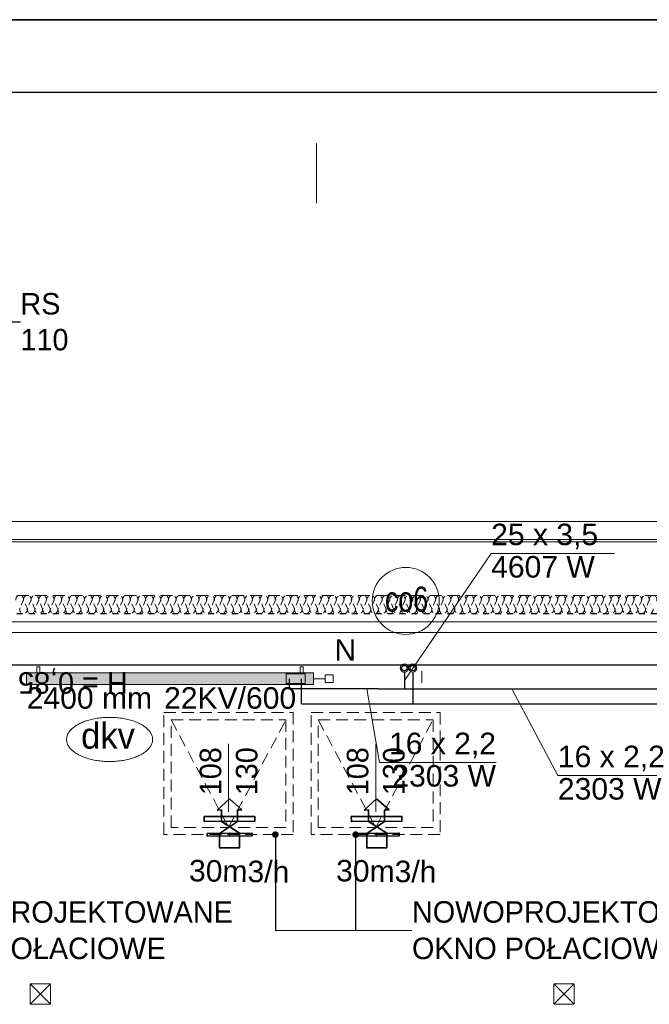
# Model space of a CAD drawing. Header units: millimetres. Extents: x -17429 to 155243, y -2908 to 188569.
# Tile 105 of 113: x 15258 to 20522, y 139826 to 148063. Entities that reach past the tile are written whole.
import ezdxf
from ezdxf.lldxf.tags import DXFTag

# ---------------------------------------------------------------- set-up
doc = ezdxf.new("R2010")
doc.units = ezdxf.units.MM
doc.header["$MEASUREMENT"] = 0
for name, pattern in [('Hidden Line', [100, 50, -50]), ('Hidden Line copy', [80, 40, -40]), ('Krawędzie ukryte', [150, 100, -50]), ('PHANTOM', [2.5, 1.25, -0.25, 0.25, -0.25, 0.25, -0.25])]:
    doc.linetypes.add(name, pattern=pattern)
doc.layers.get('0').update_dxf_attribs({"lineweight": 5})
for name, color, linetype in [('#opisy', 7, 'Continuous'), ('#podkład', 252, 'Continuous'), ('_TABELA', 7, 'Continuous'), ('Arch ocieplenie', 252, 'Continuous'), ('IS_Armatura_podłączeniowa_grz._dolnozas.', 255, 'SOLID'), ('IS_Armatura_Therm', 7, 'SOLID'), ('IS_Grafika', 7, 'SOLID'), ('IS_Grzejniki_Plan_rzut', 7, 'SOLID'), ('IS_Opisy_działek_Therm', 7, 'SOLID'), ('IS_Powrót', 5, 'DASH'), ('IS_Text_Armatury_Therm', 7, 'Continuous'), ('IS_Text_Odbiornikow_Therm', 7, 'Continuous'), ('IS_Zasilanie', 1, 'SOLID')]:
    doc.layers.add(name, color=color, linetype=linetype)
for name, color, linetype, lineweight in [('#piony', 7, 'Continuous', 5), ('Arch opisy_Nr_Pióra__21', 252, 'Continuous', 13), ('ARCH TABELA_Nr_Pióra__21', 7, 'Continuous', 13), ('FLUID-EXR.309', 6, 'Continuous', 35), ('INWENT DACH_Nr_Pióra__21', 7, 'Continuous', 13), ('INWENT KONST. DREWNIANA_Nr_Pióra__21', 7, 'Continuous', 13), ('INWENT OPISY_Nr_Pióra__21', 252, 'Continuous', 13), ('INWENT. OKNA_Nr_Pióra__21', 7, 'Continuous', 13), ('INWENT.ŚCIANY_Nr_Pióra__1', 252, 'Continuous', 25)]:
    doc.layers.add(name, color=color, linetype=linetype, lineweight=lineweight)
doc.layers.add('arch izolacje_Nr_Pióra__3', color=7, linetype='Continuous', lineweight=13, true_color=0xff6600)
doc.layers.add('Arch ocieplenie_Nr_Pióra__22', color=7, linetype='Continuous', lineweight=9, true_color=0x7f7f7f)
doc.styles.add('ARIAL', font='arial.ttf', dxfattribs={"width": 0.75})
doc.styles.add('GENERATED_STYLE_2', font='txt')
doc.styles.add('GENERATED_STYLE_4', font='txt')
doc.styles.add('MtXpl_Arial', font='txt', dxfattribs={"height": 0.2})
doc.styles.get("Standard").update_dxf_attribs({"font": 'arial.ttf', "bigfont": 'BIGFONT.SHX'})
tags = doc.linetypes.add('DASH', pattern=[15, 10, -5]).pattern_tags.tags
tags[6:7] = [DXFTag(74, 4), DXFTag(75, 0), DXFTag(340, '0'), DXFTag(46, 0.0), DXFTag(50, 0.0), DXFTag(44, 0.0), DXFTag(45, 0.0)]
tags[4:5] = [DXFTag(74, 4), DXFTag(75, 0), DXFTag(340, '0'), DXFTag(46, 0.0), DXFTag(50, 0.0), DXFTag(44, 0.0), DXFTag(45, 0.0)]
tags = doc.linetypes.add('SOLID', pattern=[10, 10, 0]).pattern_tags.tags
tags[6:7] = [DXFTag(74, 4), DXFTag(75, 0), DXFTag(340, '0'), DXFTag(46, 0.0), DXFTag(50, 0.0), DXFTag(44, 0.0), DXFTag(45, 0.0)]
tags[4:5] = [DXFTag(74, 4), DXFTag(75, 0), DXFTag(340, '0'), DXFTag(46, 0.0), DXFTag(50, 0.0), DXFTag(44, 0.0), DXFTag(45, 0.0)]
doc.dimstyles.new('GENERATED_STYLE__6', dxfattribs={"dimtxt": 0.18, "dimasz": 109.44, "dimexe": 0.18, "dimexo": 0.0625, "dimgap": 0.09, "dimtad": 0, "dimtih": 1, "dimtoh": 1, "dimdec": 4, "dimzin": 0, "dimdsep": 46, "dimcen": 0.09, "dimadec": 0, "dimazin": 0, "dimtfac": 1, "dimtdec": 4, "dimtmove": 0, "dimatfit": 3, "dimldrblk": 'ARROWHEAD_11', "dimfxl": 1, "dimtolj": 1, "dimtzin": 0, "dimarcsym": 0})

# ---------------------------------------------------------------- blocks, each defined once
blk = doc.blocks.new('Izolacja cieplna 14_130', base_point=(32134.1, 143095.9))
at = {"layer": 'Arch ocieplenie_Nr_Pióra__22', "linetype": 'Hidden Line copy'}
for p, q in [((15287.2, 143201.1), (15260.7, 143140.5)), ((15319.1, 143140.5), (15292.6, 143201.1)), ((15351, 143201.1), (15324.5, 143140.5)), ((15382.9, 143140.5), (15356.4, 143201.1)), ((15414.8, 143201.1), (15388.3, 143140.5)), ((15446.7, 143140.5), (15420.2, 143201.1)), ((15478.6, 143201.1), (15452.1, 143140.5)), ((15510.5, 143140.5), (15484, 143201.1)), ((15542.4, 143201.1), (15515.9, 143140.5)), ((15574.3, 143140.5), (15547.8, 143201.1)), ((15606.2, 143201.1), (15579.7, 143140.5)), ((15638.1, 143140.5), (15611.6, 143201.1)), ((15670, 143201.1), (15643.5, 143140.5)), ((15701.9, 143140.5), (15675.4, 143201.1)), ((15733.8, 143201.1), (15707.3, 143140.5)), ((15765.7, 143140.5), (15739.2, 143201.1)), ((15797.6, 143201.1), (15771.1, 143140.5)), ((15829.6, 143140.5), (15803, 143201.1)), ((15861.5, 143201.1), (15834.9, 143140.5)), ((15893.4, 143140.5), (15866.8, 143201.1)), ((15925.3, 143201.1), (15898.7, 143140.5)), ((15957.2, 143140.5), (15930.6, 143201.1)), ((15989.1, 143201.1), (15962.5, 143140.5)), ((16021, 143140.5), (15994.4, 143201.1)), ((16052.9, 143201.1), (16026.3, 143140.5)), ((16084.8, 143140.5), (16058.2, 143201.1)), ((16116.7, 143201.1), (16090.1, 143140.5)), ((16148.6, 143140.5), (16122, 143201.1)), ((16180.5, 143201.1), (16153.9, 143140.5)), ((16212.4, 143140.5), (16185.8, 143201.1)), ((16244.3, 143201.1), (16217.7, 143140.5)), ((16276.2, 143140.5), (16249.6, 143201.1)), ((16308.1, 143201.1), (16281.5, 143140.5)), ((16340, 143140.5), (16313.4, 143201.1)), ((16371.9, 143201.1), (16345.3, 143140.5)), ((16403.8, 143140.5), (16377.2, 143201.1)), ((16435.7, 143201.1), (16409.1, 143140.5)), ((16467.6, 143140.5), (16441, 143201.1)), ((16499.5, 143201.1), (16472.9, 143140.5)), ((16531.4, 143140.5), (16504.8, 143201.1)), ((16563.3, 143201.1), (16536.8, 143140.5)), ((16595.2, 143140.5), (16568.7, 143201.1)), ((16627.1, 143201.1), (16600.6, 143140.5)), ((16659, 143140.5), (16632.5, 143201.1)), ((16690.9, 143201.1), (16664.4, 143140.5)), ((16722.8, 143140.5), (16696.3, 143201.1)), ((16754.7, 143201.1), (16728.2, 143140.5)), ((16786.6, 143140.5), (16760.1, 143201.1)), ((16818.5, 143201.1), (16792, 143140.5)), ((16850.4, 143140.5), (16823.9, 143201.1)), ((16882.3, 143201.1), (16855.8, 143140.5)), ((16914.2, 143140.5), (16887.7, 143201.1)), ((16946.1, 143201.1), (16919.6, 143140.5)), ((16978, 143140.5), (16951.5, 143201.1)), ((17009.9, 143201.1), (16983.4, 143140.5)), ((17041.8, 143140.5), (17015.3, 143201.1)), ((17073.7, 143201.1), (17047.2, 143140.5)), ((17105.6, 143140.5), (17079.1, 143201.1)), ((17137.5, 143201.1), (17111, 143140.5)), ((17169.4, 143140.5), (17142.9, 143201.1)), ((17201.3, 143201.1), (17174.8, 143140.5)), ((17233.2, 143140.5), (17206.7, 143201.1)), ((17265.1, 143201.1), (17238.6, 143140.5)), ((17297, 143140.5), (17270.5, 143201.1)), ((17328.9, 143201.1), (17302.4, 143140.5)), ((17360.8, 143140.5), (17334.3, 143201.1)), ((17392.7, 143201.1), (17366.2, 143140.5)), ((17424.6, 143140.5), (17398.1, 143201.1)), ((17456.5, 143201.1), (17430, 143140.5)), ((17488.4, 143140.5), (17461.9, 143201.1)), ((17520.3, 143201.1), (17493.8, 143140.5)), ((17552.3, 143140.5), (17525.7, 143201.1)), ((17584.2, 143201.1), (17557.6, 143140.5)), ((17616.1, 143140.5), (17589.5, 143201.1)), ((17648, 143201.1), (17621.4, 143140.5)), ((17679.9, 143140.5), (17653.3, 143201.1)), ((17711.8, 143201.1), (17685.2, 143140.5)), ((17743.7, 143140.5), (17717.1, 143201.1)), ((17775.6, 143201.1), (17749, 143140.5)), ((17807.5, 143140.5), (17780.9, 143201.1)), ((17839.4, 143201.1), (17812.8, 143140.5)), ((17871.3, 143140.5), (17844.7, 143201.1)), ((17903.2, 143201.1), (17876.6, 143140.5)), ((17935.1, 143140.5), (17908.5, 143201.1)), ((17967, 143201.1), (17940.4, 143140.5)), ((17998.9, 143140.5), (17972.3, 143201.1)), ((18030.8, 143201.1), (18004.2, 143140.5)), ((18062.7, 143140.5), (18036.1, 143201.1)), ((18094.6, 143201.1), (18068, 143140.5)), ((18126.5, 143140.5), (18099.9, 143201.1)), ((18158.4, 143201.1), (18131.8, 143140.5)), ((18190.3, 143140.5), (18163.7, 143201.1)), ((18222.2, 143201.1), (18195.6, 143140.5)), ((18254.1, 143140.5), (18227.5, 143201.1)), ((18286, 143201.1), (18259.4, 143140.5)), ((18317.9, 143140.5), (18291.4, 143201.1)), ((18349.8, 143201.1), (18323.3, 143140.5)), ((18381.7, 143140.5), (18355.2, 143201.1)), ((18413.6, 143201.1), (18387.1, 143140.5)), ((18445.5, 143140.5), (18419, 143201.1)), ((18477.4, 143201.1), (18450.9, 143140.5)), ((18509.3, 143140.5), (18482.8, 143201.1)), ((18541.2, 143201.1), (18514.7, 143140.5)), ((18573.1, 143140.5), (18546.6, 143201.1)), ((18605, 143201.1), (18578.5, 143140.5)), ((18636.9, 143140.5), (18610.4, 143201.1)), ((18668.8, 143201.1), (18642.3, 143140.5)), ((18700.7, 143140.5), (18674.2, 143201.1)), ((18732.6, 143201.1), (18706.1, 143140.5)), ((18764.5, 143140.5), (18738, 143201.1)), ((18796.4, 143201.1), (18769.9, 143140.5)), ((18828.3, 143140.5), (18801.8, 143201.1)), ((18860.2, 143201.1), (18833.7, 143140.5)), ((18892.1, 143140.5), (18865.6, 143201.1)), ((18924, 143201.1), (18897.5, 143140.5)), ((18955.9, 143140.5), (18929.4, 143201.1)), ((18987.8, 143201.1), (18961.3, 143140.5)), ((19019.7, 143140.5), (18993.2, 143201.1)), ((19051.6, 143201.1), (19025.1, 143140.5)), ((19083.5, 143140.5), (19057, 143201.1)), ((19115.4, 143201.1), (19088.9, 143140.5)), ((19147.3, 143140.5), (19120.8, 143201.1)), ((19179.2, 143201.1), (19152.7, 143140.5)), ((19211.1, 143140.5), (19184.6, 143201.1)), ((19243, 143201.1), (19216.5, 143140.5)), ((19274.9, 143140.5), (19248.4, 143201.1)), ((19306.9, 143201.1), (19280.3, 143140.5)), ((19338.8, 143140.5), (19312.2, 143201.1)), ((19370.7, 143201.1), (19344.1, 143140.5)), ((19402.6, 143140.5), (19376, 143201.1)), ((19434.5, 143201.1), (19407.9, 143140.5)), ((19466.4, 143140.5), (19439.8, 143201.1)), ((19498.3, 143201.1), (19471.7, 143140.5)), ((19530.2, 143140.5), (19503.6, 143201.1)), ((19562.1, 143201.1), (19535.5, 143140.5)), ((19594, 143140.5), (19567.4, 143201.1)), ((19625.9, 143201.1), (19599.3, 143140.5)), ((19657.8, 143140.5), (19631.2, 143201.1)), ((19689.7, 143201.1), (19663.1, 143140.5)), ((19721.6, 143140.5), (19695, 143201.1)), ((19753.5, 143201.1), (19726.9, 143140.5)), ((19785.4, 143140.5), (19758.8, 143201.1)), ((19817.3, 143201.1), (19790.7, 143140.5)), ((19849.2, 143140.5), (19822.6, 143201.1)), ((19881.1, 143201.1), (19854.5, 143140.5)), ((19913, 143140.5), (19886.4, 143201.1)), ((19944.9, 143201.1), (19918.3, 143140.5)), ((19976.8, 143140.5), (19950.2, 143201.1)), ((20008.7, 143201.1), (19982.1, 143140.5)), ((20040.6, 143140.5), (20014.1, 143201.1)), ((20072.5, 143201.1), (20046, 143140.5)), ((20104.4, 143140.5), (20077.9, 143201.1)), ((20136.3, 143201.1), (20109.8, 143140.5)), ((20168.2, 143140.5), (20141.7, 143201.1)), ((20200.1, 143201.1), (20173.6, 143140.5)), ((20232, 143140.5), (20205.5, 143201.1)), ((20263.9, 143201.1), (20237.4, 143140.5)), ((20295.8, 143140.5), (20269.3, 143201.1)), ((20327.7, 143201.1), (20301.2, 143140.5)), ((20359.6, 143140.5), (20333.1, 143201.1)), ((20391.5, 143201.1), (20365, 143140.5)), ((20423.4, 143140.5), (20396.9, 143201.1)), ((20455.3, 143201.1), (20428.8, 143140.5)), ((20487.2, 143140.5), (20460.7, 143201.1)), ((20519.1, 143201.1), (20492.6, 143140.5))]:
    blk.add_line(p, q, dxfattribs=at)
for centre, start, end in [((15258, 143213.9), 336.34881, 203.65129), ((15321.8, 143213.9), 336.34881, 203.65129), ((15385.6, 143213.9), 336.34881, 203.65129), ((15449.4, 143213.9), 336.34881, 203.65129), ((15513.2, 143213.9), 336.34881, 203.65129), ((15577, 143213.9), 336.34881, 203.65129), ((15640.8, 143213.9), 336.34881, 203.65129), ((15704.6, 143213.9), 336.34881, 203.65129), ((15768.4, 143213.9), 336.34881, 203.65129), ((15832.2, 143213.9), 336.34881, 203.65129), ((15896, 143213.9), 336.34881, 203.65129), ((15959.8, 143213.9), 336.34881, 203.65129), ((16023.6, 143213.9), 336.34881, 203.65129), ((16087.4, 143213.9), 336.34881, 203.65129), ((16151.2, 143213.9), 336.34881, 203.65129), ((16215.1, 143213.9), 336.34881, 203.65129), ((16278.9, 143213.9), 336.34881, 203.65129), ((16342.7, 143213.9), 336.34881, 203.65129), ((16406.5, 143213.9), 336.34881, 203.65129), ((16470.3, 143213.9), 336.34881, 203.65129), ((16534.1, 143213.9), 336.34881, 203.65129), ((16597.9, 143213.9), 336.34881, 203.65129), ((16661.7, 143213.9), 336.34881, 203.65129), ((16725.5, 143213.9), 336.34881, 203.65129), ((16789.3, 143213.9), 336.34881, 203.65129), ((16853.1, 143213.9), 336.34881, 203.65129), ((16916.9, 143213.9), 336.34881, 203.65129), ((16980.7, 143213.9), 336.34881, 203.65129), ((17044.5, 143213.9), 336.34881, 203.65129), ((17108.3, 143213.9), 336.34881, 203.65129), ((17172.1, 143213.9), 336.34881, 203.65129), ((17235.9, 143213.9), 336.34881, 203.65129), ((17299.7, 143213.9), 336.34881, 203.65129), ((17363.5, 143213.9), 336.34881, 203.65129), ((17427.3, 143213.9), 336.34881, 203.65129), ((17491.1, 143213.9), 336.34881, 203.65129), ((17554.9, 143213.9), 336.34881, 203.65129), ((17618.7, 143213.9), 336.34881, 203.65129), ((17682.5, 143213.9), 336.34881, 203.65129), ((17746.3, 143213.9), 336.34881, 203.65129), ((17810.1, 143213.9), 336.34881, 203.65129), ((17873.9, 143213.9), 336.34881, 203.65129), ((17937.8, 143213.9), 336.34881, 203.65129), ((18001.6, 143213.9), 336.34881, 203.65129), ((18065.4, 143213.9), 336.34881, 203.65129), ((18129.2, 143213.9), 336.34881, 203.65129), ((18193, 143213.9), 336.34881, 203.65129), ((18256.8, 143213.9), 336.34881, 203.65129), ((18320.6, 143213.9), 336.34881, 203.65129), ((18384.4, 143213.9), 336.34881, 203.65129), ((18448.2, 143213.9), 336.34881, 203.65129), ((18512, 143213.9), 336.34881, 203.65129), ((18575.8, 143213.9), 336.34881, 203.65129), ((18639.6, 143213.9), 336.34881, 203.65129), ((18703.4, 143213.9), 336.34881, 203.65129), ((18767.2, 143213.9), 336.34881, 203.65129), ((18831, 143213.9), 336.34881, 203.65129), ((18894.8, 143213.9), 336.34881, 203.65129), ((18958.6, 143213.9), 336.34881, 203.65129), ((19022.4, 143213.9), 336.34881, 203.65129), ((19086.2, 143213.9), 336.34881, 203.65129), ((19150, 143213.9), 336.34881, 203.65129), ((19213.8, 143213.9), 336.34881, 203.65129), ((19277.6, 143213.9), 336.34881, 203.65129), ((19341.4, 143213.9), 336.34881, 203.65129), ((19405.2, 143213.9), 336.34881, 203.65129), ((19469, 143213.9), 336.34881, 203.65129), ((19532.8, 143213.9), 336.34881, 203.65129), ((19596.6, 143213.9), 336.34881, 203.65129), ((19660.5, 143213.9), 336.34881, 203.65129), ((19724.3, 143213.9), 336.34881, 203.65129), ((19788.1, 143213.9), 336.34881, 203.65129), ((19851.9, 143213.9), 336.34881, 203.65129), ((19915.7, 143213.9), 336.34881, 203.65129), ((19979.5, 143213.9), 336.34881, 203.65129), ((20043.3, 143213.9), 336.34881, 203.65129), ((20107.1, 143213.9), 336.34881, 203.65129), ((20170.9, 143213.9), 336.34881, 203.65129), ((20234.7, 143213.9), 336.34881, 203.65129), ((20298.5, 143213.9), 336.34881, 203.65129), ((20362.3, 143213.9), 336.34881, 203.65129), ((20426.1, 143213.9), 336.34881, 203.65129), ((20489.9, 143213.9), 336.34881, 203.65129), ((20553.7, 143213.9), 336.34881, 203.65129), ((15289.9, 143127.7), 156.34879, 23.65124), ((15353.7, 143127.7), 156.34879, 23.65124), ((15417.5, 143127.7), 156.34879, 23.65124), ((15481.3, 143127.7), 156.34879, 23.65124), ((15545.1, 143127.7), 156.34879, 23.65124), ((15608.9, 143127.7), 156.34879, 23.65124), ((15672.7, 143127.7), 156.34879, 23.65124), ((15736.5, 143127.7), 156.34879, 23.65124), ((15800.3, 143127.7), 156.34879, 23.65124), ((15864.1, 143127.7), 156.34879, 23.65124), ((15927.9, 143127.7), 156.34879, 23.65124), ((15991.7, 143127.7), 156.34879, 23.65124), ((16055.5, 143127.7), 156.34879, 23.65124), ((16119.3, 143127.7), 156.34879, 23.65124), ((16183.2, 143127.7), 156.34879, 23.65124), ((16247, 143127.7), 156.34879, 23.65124), ((16310.8, 143127.7), 156.34879, 23.65124), ((16374.6, 143127.7), 156.34879, 23.65124), ((16438.4, 143127.7), 156.34879, 23.65124), ((16502.2, 143127.7), 156.34879, 23.65124), ((16566, 143127.7), 156.34879, 23.65124), ((16629.8, 143127.7), 156.34879, 23.65124), ((16693.6, 143127.7), 156.34879, 23.65124), ((16757.4, 143127.7), 156.34879, 23.65124), ((16821.2, 143127.7), 156.34879, 23.65124), ((16885, 143127.7), 156.34879, 23.65124), ((16948.8, 143127.7), 156.34879, 23.65124), ((17012.6, 143127.7), 156.34879, 23.65124), ((17076.4, 143127.7), 156.34879, 23.65124), ((17140.2, 143127.7), 156.34879, 23.65124), ((17204, 143127.7), 156.34879, 23.65124), ((17267.8, 143127.7), 156.34879, 23.65124), ((17331.6, 143127.7), 156.34879, 23.65124), ((17395.4, 143127.7), 156.34879, 23.65124), ((17459.2, 143127.7), 156.34879, 23.65124), ((17523, 143127.7), 156.34879, 23.65124), ((17586.8, 143127.7), 156.34879, 23.65124), ((17650.6, 143127.7), 156.34879, 23.65124), ((17714.4, 143127.7), 156.34879, 23.65124), ((17778.2, 143127.7), 156.34879, 23.65124), ((17842, 143127.7), 156.34879, 23.65124), ((17905.9, 143127.7), 156.34879, 23.65124), ((17969.7, 143127.7), 156.34879, 23.65124), ((18033.5, 143127.7), 156.34879, 23.65124), ((18097.3, 143127.7), 156.34879, 23.65124), ((18161.1, 143127.7), 156.34879, 23.65124), ((18224.9, 143127.7), 156.34879, 23.65124), ((18288.7, 143127.7), 156.34879, 23.65124), ((18352.5, 143127.7), 156.34879, 23.65124), ((18416.3, 143127.7), 156.34879, 23.65124), ((18480.1, 143127.7), 156.34879, 23.65124), ((18543.9, 143127.7), 156.34879, 23.65124), ((18607.7, 143127.7), 156.34879, 23.65124), ((18671.5, 143127.7), 156.34879, 23.65124), ((18735.3, 143127.7), 156.34879, 23.65124), ((18799.1, 143127.7), 156.34879, 23.65124), ((18862.9, 143127.7), 156.34879, 23.65124), ((18926.7, 143127.7), 156.34879, 23.65124), ((18990.5, 143127.7), 156.34879, 23.65124), ((19054.3, 143127.7), 156.34879, 23.65124), ((19118.1, 143127.7), 156.34879, 23.65124), ((19181.9, 143127.7), 156.34879, 23.65124), ((19245.7, 143127.7), 156.34879, 23.65124), ((19309.5, 143127.7), 156.34879, 23.65124), ((19373.3, 143127.7), 156.34879, 23.65124), ((19437.1, 143127.7), 156.34879, 23.65124), ((19500.9, 143127.7), 156.34879, 23.65124), ((19564.7, 143127.7), 156.34879, 23.65124), ((19628.6, 143127.7), 156.34879, 23.65124), ((19692.4, 143127.7), 156.34879, 23.65124), ((19756.2, 143127.7), 156.34879, 23.65124), ((19820, 143127.7), 156.34879, 23.65124), ((19883.8, 143127.7), 156.34879, 23.65124), ((19947.6, 143127.7), 156.34879, 23.65124), ((20011.4, 143127.7), 156.34879, 23.65124), ((20075.2, 143127.7), 156.34879, 23.65124), ((20139, 143127.7), 156.34879, 23.65124), ((20202.8, 143127.7), 156.34879, 23.65124), ((20266.6, 143127.7), 156.34879, 23.65124), ((20330.4, 143127.7), 156.34879, 23.65124), ((20394.2, 143127.7), 156.34879, 23.65124), ((20458, 143127.7), 156.34879, 23.65124), ((20521.8, 143127.7), 156.34879, 23.65124)]:
    blk.add_arc(centre, 31.9, start, end, dxfattribs=at)
blk = doc.blocks.new('ARROWHEAD_11')
at = {"color": 0, "linetype": 'Continuous', "lineweight": 0}
blk.add_line((0, 0), (-1, 0), dxfattribs=at)
at = {"color": 0, "linetype": 'Continuous', "lineweight": 0, "const_width": 0.25, "flags": 128}
blk.add_lwpolyline([(-0.125, 0, 1), (0.125, 0, 1)], format="xyb", close=True, dxfattribs=at)
blk = doc.blocks.new('gfgf')
at = {"layer": '_TABELA', "color": 7}
for p, q in [((41197.7, 148063.5), (-15802.3, 148063.5)), ((40597.7, 147453.5), (-13302.3, 147453.5))]:
    blk.add_line(p, q, dxfattribs=at)
blk = doc.blocks.new('hg')
at = {"layer": 'FLUID-EXR.309', "color": 7}
for p, q in [((17736.9, 124343.3), (17844.7, 124488.1)), ((17745.9, 124510.2), (17837.5, 124354.6)), ((17844.7, 124488.1), (17940.6, 124483)), ((17942.6, 124520), (17940.6, 124483)), ((18029.8, 124411.2), (17942.6, 124520)), ((17931.4, 124312.3), (18029.8, 124411.2)), ((17837.5, 124354.6), (17933.4, 124349.4)), ((17933.4, 124349.4), (17931.4, 124312.3))]:
    blk.add_line(p, q, dxfattribs=at)
for points in [[(17730.2, 124614.3), (17710.1, 124241.5), (17731.4, 124240.4), (17751.5, 124613.1)], [(17893.7, 124630.3), (17870.9, 124207.9), (17829.7, 124210.2), (17852.4, 124632.6)], [(17745.9, 124510.2), (17625.4, 124516.7), (17616.4, 124349.8), (17736.9, 124343.3)]]:
    blk.add_lwpolyline(points, close=True, dxfattribs=at)
for p in [(17720.1, 124427.9), (17741.4, 124426.7), (17710.1, 124241.5), (17731.4, 124240.4)]:
    blk.add_point(p, dxfattribs=at)
blk = doc.blocks.new('piwnica')
at = {"layer": 'arch izolacje_Nr_Pióra__3', "color": 252, "linetype": 'Krawędzie ukryte'}
blk.add_line((11334.1, 143245.9), (32134.1, 143245.9), dxfattribs=at)
at = {"layer": 'ARCH TABELA_Nr_Pióra__21', "color": 252, "linetype": 'Continuous'}
blk.add_line((17740.1, 146528.4), (17740.1, 147028.4), dxfattribs=at)
blk.add_line((17740.1, 146528.4), (17740.1, 147028.4), dxfattribs=at)
blk.add_line((17740.1, 146528.4), (17740.1, 147028.4), dxfattribs=at)
at = {"layer": 'INWENT DACH_Nr_Pióra__21', "color": 252, "linetype": 'Continuous'}
for p, q in [((11334.1, 143865.9), (32584.1, 143865.9)), ((11334.1, 143715.9), (32584.1, 143715.9)), ((11334.1, 143695.9), (32584.1, 143695.9)), ((11334.1, 143025.9), (32584.1, 143025.9)), ((11334.1, 142935.9), (32584.1, 142935.9))]:
    blk.add_line(p, q, dxfattribs=at)
at = {"layer": 'INWENT KONST. DREWNIANA_Nr_Pióra__21', "color": 252, "linetype": 'Continuous'}
for p, q in [((15514.1, 139995.9), (15344.1, 139995.9)), ((15344.1, 139995.9), (15344.1, 139825.9)), ((15344.1, 139995.9), (15514.1, 139825.9)), ((15344.1, 139825.9), (15514.1, 139995.9)), ((15514.1, 139825.9), (15514.1, 139995.9)), ((19894.1, 139995.9), (19724.1, 139995.9)), ((19724.1, 139995.9), (19724.1, 139825.9)), ((19724.1, 139995.9), (19894.1, 139825.9)), ((19724.1, 139825.9), (19894.1, 139995.9)), ((19894.1, 139825.9), (19894.1, 139995.9)), ((15344.1, 139825.9), (15514.1, 139825.9)), ((19724.1, 139825.9), (19894.1, 139825.9))]:
    blk.add_line(p, q, dxfattribs=at)
at = {"layer": 'INWENT OPISY_Nr_Pióra__21', "color": 252, "linetype": 'Continuous'}
for p, q in [((17004.1, 141435.9), (17004.1, 142005.9)), ((18234.1, 141435.9), (18234.1, 142005.9))]:
    blk.add_line(p, q, dxfattribs=at)
at = {"layer": 'INWENT. OKNA_Nr_Pióra__21', "color": 252, "linetype": 'Krawędzie ukryte'}
for p, q in [((16464.1, 141245.9), (16464.1, 142265.9)), ((16464.1, 142265.9), (17544.1, 142265.9)), ((17544.1, 142265.9), (17544.1, 141245.9)), ((17694.1, 141245.9), (17694.1, 142265.9)), ((17694.1, 142265.9), (18774.1, 142265.9)), ((18774.1, 142265.9), (18774.1, 141245.9)), ((16524.1, 142205.9), (17004.1, 141305.9)), ((16524.1, 141305.9), (16524.1, 142205.9)), ((16524.1, 142205.9), (17484.1, 142205.9)), ((17004.1, 141305.9), (17484.1, 142205.9)), ((17484.1, 142205.9), (17484.1, 141305.9)), ((17754.1, 142205.9), (18234.1, 141305.9)), ((17754.1, 141305.9), (17754.1, 142205.9)), ((17754.1, 142205.9), (18714.1, 142205.9)), ((18234.1, 141305.9), (18714.1, 142205.9)), ((18714.1, 142205.9), (18714.1, 141305.9)), ((17484.1, 141305.9), (16524.1, 141305.9)), ((18714.1, 141305.9), (17754.1, 141305.9)), ((17544.1, 141245.9), (16464.1, 141245.9)), ((18774.1, 141245.9), (17694.1, 141245.9))]:
    blk.add_line(p, q, dxfattribs=at)
at = {"layer": 'INWENT.ŚCIANY_Nr_Pióra__1', "color": 252, "linetype": 'Hidden Line'}
blk.add_line((11334.1, 143095.9), (31984.1, 143095.9), dxfattribs=at)
at = {"layer": 'INWENT.ŚCIANY_Nr_Pióra__1', "color": 252, "linetype": 'Continuous'}
blk.add_line((11334.1, 142665.9), (31664.1, 142665.9), dxfattribs=at)
at = {"layer": 'Arch ocieplenie', "color": 252, "linetype": 'Hidden Line copy', "lineweight": 9}
blk.add_blockref('Izolacja cieplna 14_130', (32134.1, 143095.9), dxfattribs=at)
at = {"layer": 'Arch opisy_Nr_Pióra__21', "color": 252, "linetype": 'Continuous', "char_height": 180, "width": 2514.08, "attachment_point": 4, "line_spacing_factor": 1.015474, "style": 'GENERATED_STYLE_4'}
for insert in [(14244.9, 140445.1), (18537.8, 140445.1), (18537.8, 140445.1)]:
    blk.add_mtext('{NOWOPROJEKTOWANE \\POKNO POŁACIOWE}', dxfattribs=dict(at, insert=insert))
at = {"layer": 'INWENT OPISY_Nr_Pióra__21', "color": 252, "linetype": 'Continuous', "insert": (15264.2, 145535.6), "char_height": 180, "width": 692.895, "attachment_point": 4, "style": 'GENERATED_STYLE_4'}
blk.add_mtext('{RS 110}', dxfattribs=at)
at = {"layer": 'INWENT OPISY_Nr_Pióra__21', "color": 252, "linetype": 'Continuous', "insert": (15702.1, 142425), "char_height": 180, "attachment_point": 2, "rotation": 180, "style": 'GENERATED_STYLE_2'}
blk.add_mtext('{H = 0,85}', dxfattribs=at)
at = {"layer": 'INWENT OPISY_Nr_Pióra__21', "color": 252, "linetype": 'Continuous', "char_height": 180, "width": 1346.334, "attachment_point": 2, "rotation": 90, "line_spacing_factor": 1.008452, "style": 'GENERATED_STYLE_2'}
for insert in [(16762.9, 141775.9), (17992.9, 141775.9)]:
    blk.add_mtext('{108\\P130}', dxfattribs=dict(at, insert=insert))
at = {"layer": 'Arch opisy_Nr_Pióra__21', "color": 252, "linetype": 'Continuous', "annotation_type": 0, "has_hookline": 1, "hookline_direction": 0, "text_width": 2837.1}
for points in [[(13773.4, 141245.9), (13773.4, 140444.2), (14244.8, 140445.1)], [(17395.3, 141245.9), (17395.3, 140444.2), (18537.7, 140445.1)], [(18066.4, 141245.9), (18066.4, 140444.2), (18537.7, 140445.1)]]:
    blk.add_leader(points, dimstyle='GENERATED_STYLE__6', dxfattribs=at)
at = {"layer": 'INWENT OPISY_Nr_Pióra__21', "color": 252, "linetype": 'Continuous', "annotation_type": 0, "has_hookline": 1, "hookline_direction": 0, "text_width": 394.3}
blk.add_leader([(13819.1, 143790.9), (14633.4, 145534.7), (15264.1, 145535.6)], dimstyle='GENERATED_STYLE__6', dxfattribs=at)

msp = doc.modelspace()

# ---------------------------------------------------------------- linework, layer by layer
at = {"layer": '#piony', "color": 7}
msp.add_circle((18485.9, 143200.9), 280.2, dxfattribs=at)
at = {"layer": '_TABELA', "color": 7}
msp.add_line((-15802.3, 148063.5), (26197.7, 148063.5), dxfattribs=at)
at = {"layer": 'IS_Armatura_podłączeniowa_grz._dolnozas.', "color": 7, "lineweight": 0, "ltscale": 10}
for p, q in [((17644.9, 142590.2), (17484.9, 142590.2)), ((17484.9, 142590.2), (17484.9, 142510.2)), ((17644.9, 142510.2), (17644.9, 142590.2)), ((17484.9, 142510.2), (17644.9, 142510.2))]:
    msp.add_line(p, q, dxfattribs=at)
at = {"layer": 'IS_Armatura_Therm', "color": 7, "lineweight": 0, "ltscale": 10}
for p, q in [((17714.9, 142550.2), (17812.4, 142550.2)), ((17877.4, 142582.7), (17812.4, 142582.7)), ((17812.4, 142582.7), (17812.4, 142517.7)), ((17812.4, 142517.7), (17877.4, 142517.7)), ((17877.4, 142517.7), (17877.4, 142582.7))]:
    msp.add_line(p, q, dxfattribs=at)
at = {"layer": 'IS_Grafika', "color": 7, "lineweight": 5, "ltscale": 10}
for points, knots in [([(16009.5, 142226.7), (15991.8, 142226.7), (15957, 142225.4), (15906.3, 142219.6), (15858.5, 142210.4), (15814.3, 142197.9), (15774.1, 142182.5), (15738.5, 142164.4), (15708, 142143.9), (15683.1, 142121.2), (15664.3, 142096.5), (15652.4, 142069.9), (15649.7, 142051.1), (15649.7, 142041.9)], [0, 0, 0, 0, 53.206774, 104.286131, 152.960622, 198.951577, 242.000697, 281.900205, 318.538128, 351.968842, 382.520946, 410.942343, 438.528187, 438.528187, 438.528187, 438.528187]), ([(16369.3, 142041.9), (16369.3, 142051.1), (16366.6, 142069.9), (16354.7, 142096.5), (16335.9, 142121.2), (16311, 142143.9), (16280.5, 142164.4), (16244.9, 142182.5), (16204.7, 142197.9), (16160.5, 142210.4), (16112.7, 142219.6), (16062, 142225.4), (16027.2, 142226.7), (16009.5, 142226.7)], [0, 0, 0, 0, 27.585844, 56.00724, 86.559344, 119.990058, 156.627982, 196.52749, 239.576609, 285.567565, 334.242055, 385.321413, 438.528187, 438.528187, 438.528187, 438.528187]), ([(15649.7, 142041.9), (15649.7, 142032.7), (15652.4, 142013.9), (15664.3, 141987.3), (15683.1, 141962.6), (15708, 141939.9), (15738.5, 141919.4), (15774.1, 141901.3), (15814.3, 141885.9), (15858.5, 141873.4), (15906.3, 141864.2), (15957, 141858.4), (15991.8, 141857.1), (16009.5, 141857.1)], [0, 0, 0, 0, 27.585844, 56.00724, 86.559344, 119.990058, 156.627982, 196.52749, 239.576609, 285.567565, 334.242055, 385.321413, 438.528187, 438.528187, 438.528187, 438.528187]), ([(16009.5, 141857.1), (16027.2, 141857.1), (16062, 141858.4), (16112.7, 141864.2), (16160.5, 141873.4), (16204.7, 141885.9), (16244.9, 141901.3), (16280.5, 141919.4), (16311, 141939.9), (16335.9, 141962.6), (16354.7, 141987.3), (16366.6, 142013.9), (16369.3, 142032.7), (16369.3, 142041.9)], [0, 0, 0, 0, 53.206774, 104.286131, 152.960622, 198.951577, 242.000697, 281.900205, 318.538128, 351.968842, 382.520946, 410.942343, 438.528187, 438.528187, 438.528187, 438.528187])]:
    msp.add_open_spline(points, degree=3, knots=knots, dxfattribs=at)
at = {"layer": 'IS_Grzejniki_Plan_rzut', "color": 252, "lineweight": 0, "ltscale": 10}
for p, q in [((17714.9, 142600.2), (15314.9, 142600.2)), ((15314.9, 142600.2), (15314.9, 142500.2)), ((15402.4, 142600.2), (15402.4, 142650.2)), ((15402.4, 142650.2), (15427.4, 142650.2)), ((15427.4, 142650.2), (15427.4, 142600.2)), ((17627.4, 142650.2), (17602.4, 142650.2)), ((17602.4, 142650.2), (17602.4, 142600.2)), ((17627.4, 142600.2), (17627.4, 142650.2)), ((17714.9, 142500.2), (17714.9, 142600.2)), ((18619.8, 142615.9), (18619.8, 142515.9)), ((18707.3, 142665.9), (18732.3, 142665.9)), ((15314.9, 142500.2), (17714.9, 142500.2))]:
    msp.add_line(p, q, dxfattribs=at)
at = {"layer": 'IS_Grzejniki_Plan_rzut', "color": 252, "linetype": 'Continuous', "lineweight": 0, "ltscale": 10, "extrusion": (0, 0, -1)}
for points in [[(-17714.9, 142500.2), (-15314.9, 142600.2), (-15314.9, 142500.2)], [(-15314.9, 142600.2), (-17714.9, 142500.2), (-17714.9, 142600.2)]]:
    msp.add_solid(points, dxfattribs=at)
at = {"layer": 'IS_Opisy_działek_Therm', "color": 7, "lineweight": 5, "ltscale": 10}
for p, q in [((18474.3, 142535), (19199.6, 143597.7)), ((19199.6, 143597.7), (20229.6, 143597.7)), ((18159, 142465.3), (18265.2, 141849.1)), ((19371.7, 142465.3), (19757.4, 141740.2)), ((19240.2, 141849.1), (18265.2, 141849.1)), ((19757.4, 141740.2), (20787.4, 141740.2))]:
    msp.add_line(p, q, dxfattribs=at)
at = {"layer": 'IS_Powrót', "color": 5, "lineweight": 30, "ltscale": 20}
for p, q in [((18543.9, 142604.9), (18543.9, 142338.8)), ((17614.9, 142338.8), (17614.9, 142550.2)), ((17614.9, 142338.8), (20819.5, 142338.8))]:
    msp.add_line(p, q, dxfattribs=at)
at = {"layer": 'IS_Powrót', "color": 5, "lineweight": 0, "ltscale": 20}
msp.add_circle((18543.9, 142638.9), 34.1, dxfattribs=at)
at = {"layer": 'IS_Powrót', "color": 5, "lineweight": 30, "ltscale": 20}
msp.add_circle((18543.9, 142638.9), 22.1, dxfattribs=at)
at = {"layer": 'IS_Zasilanie', "color": 1, "lineweight": 30, "ltscale": 10}
for p, q in [((18474.3, 142604.7), (18474.3, 142465.3)), ((17514.9, 142465.3), (17514.9, 142550.2)), ((18255.1, 142465.3), (17514.9, 142465.3)), ((18255.1, 142465.3), (20919.5, 142465.3))]:
    msp.add_line(p, q, dxfattribs=at)
at = {"layer": 'IS_Zasilanie', "color": 1, "linetype": 'PHANTOM', "lineweight": 0, "ltscale": 250}
msp.add_circle((18474.3, 142638.8), 34.1, dxfattribs=at)
at = {"layer": 'IS_Zasilanie', "color": 1, "linetype": 'PHANTOM', "lineweight": 30, "ltscale": 250}
msp.add_circle((18474.3, 142638.8), 22.1, dxfattribs=at)

# ---------------------------------------------------------------- block references
at = {"layer": '#podkład'}
msp.add_blockref('piwnica', (0, 0), dxfattribs=at)
msp.add_blockref('gfgf', (0, 0))
at = {"color": 2, "rotation": 93.3538706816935}
for p in [(142264.2, 130824.3), (143494.2, 130824.3)]:
    msp.add_blockref('hg', p, dxfattribs=at)

# ---------------------------------------------------------------- texts
at = {"layer": '#opisy', "color": 7, "lineweight": 0, "style": 'ARIAL'}
for p in [(16672.4, 140855.1, 139.7), (17902.4, 140855.1, 139.7)]:
    msp.add_text('30m3/h', height=180, rotation=359.21724, dxfattribs=at).set_placement(p)
at = {"layer": 'IS_Grafika', "color": 7, "lineweight": 5, "ltscale": 10, "style": 'MtXpl_Arial', "width": 0.8}
msp.add_text('co6', height=210, dxfattribs=at).set_placement((18311.4, 143110.9))
at = {"layer": 'IS_Grafika', "color": 7, "lineweight": 5, "ltscale": 10, "style": 'MtXpl_Arial'}
msp.add_text('dkv', height=216, dxfattribs=at).set_placement((15771.6, 141964.9))
at = {"layer": 'IS_Opisy_działek_Therm', "color": 7, "lineweight": 5, "ltscale": 10, "char_height": 180}
for s, insert, attachment_point in [('\\fArial|b0|i0;25 x 3,5', (19199.6, 143633.7), 7), ('\\fArial|b0|i0;4607 W', (19199.6, 143576.1), 1), ('\\fArial|b0|i0;16 x 2,2', (19240.2, 141885.1), 9), ('\\fArial|b0|i0;16 x 2,2', (19757.4, 141776.2), 7), ('\\fArial|b0|i0;2303 W', (19240.2, 141827.5), 3), ('\\fArial|b0|i0;2303 W', (19757.4, 141718.6), 1)]:
    msp.add_mtext(s, dxfattribs=dict(at, insert=insert, attachment_point=attachment_point))
at = {"layer": 'IS_Text_Armatury_Therm', "color": 7, "linetype": 'SOLID', "ltscale": 10, "insert": (18071.6, 142699.5), "char_height": 180, "attachment_point": 9}
msp.add_mtext('\\fArial|b0|i0;N  ', dxfattribs=at)
at = {"layer": 'IS_Text_Odbiornikow_Therm', "color": 7, "linetype": 'SOLID', "ltscale": 10, "char_height": 180}
for s, insert, attachment_point in [('\\fArial|b0|i0;2400 mm', (16364.9, 142478.6), 3), ('\\fArial|b0|i0;22KV/600', (16464.9, 142478.6), 1)]:
    msp.add_mtext(s, dxfattribs=dict(at, insert=insert, attachment_point=attachment_point))

doc.saveas('drawing.dxf')
